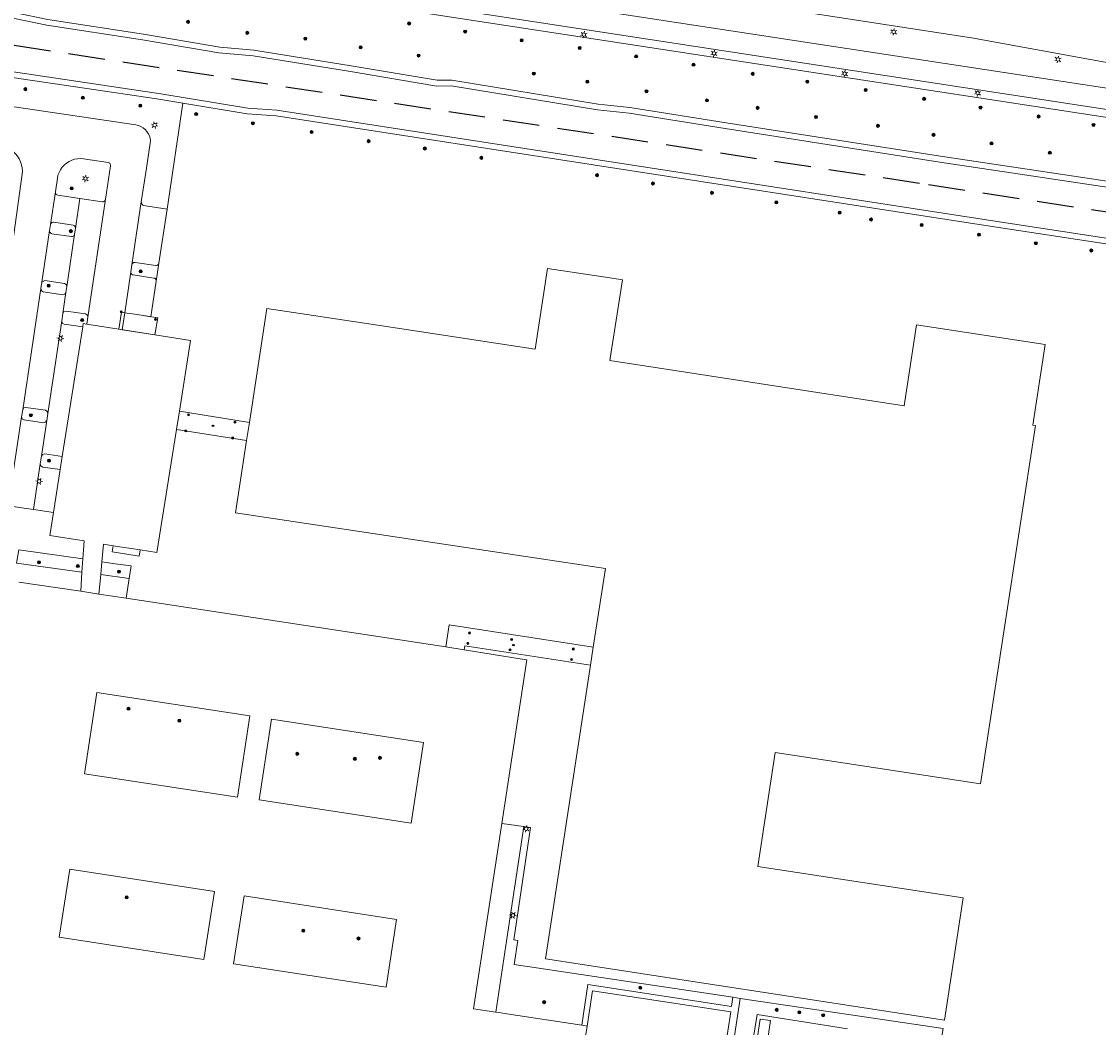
# Model space of a CAD drawing. Header units: metres. Extents: x 89872 to 94585, y 463299 to 469000.
# Tile 90 of 256: x 91535 to 91722, y 464871 to 465045. Entities that reach past the tile are written whole.
import ezdxf
from ezdxf.enums import TextEntityAlignment as Align

# ---------------------------------------------------------------- set-up
doc = ezdxf.new("R2010")
doc.units = ezdxf.units.M
doc.linetypes.add('HIDDEN', pattern=[9.525, 6.35, -3.175])
doc.layers.get('0').update_dxf_attribs({"linetype": 'CONTINUOUS'})
for name, color, linetype, lineweight in [('B-WE-GK-BESCHOEIING-G', 251, 'CONTINUOUS', 13), ('B-WE-GR-BEPLANTING_CULTUUR-G', 251, 'CONTINUOUS', 13), ('B-WE-GR-BOOM-S', 251, 'CONTINUOUS', 13), ('B-WE-IE-TERREINAFSCHEIDING-G', 251, 'CONTINUOUS', 13), ('B-WE-KL-ET_LS_OV_LICHTMAST-S', 251, 'CONTINUOUS', 13), ('B-WE-KW-KUNSTWERK-GV', 251, 'CONTINUOUS', 13), ('B-WE-OG-TOPOGRAFIE_BEBOUWING-GV', 251, 'CONTINUOUS', 13), ('B-WE-OG-TOPOGRAFIE_BEBOUWING_LUIFEL-GV', 251, 'CONTINUOUS', 13), ('B-WE-OG-TOPOGRAFIE_HUISNUMMER-T25', 251, 'CONTINUOUS', 13), ('B-WE-OG-TOPOGRAFIE_WATER-GV', 251, 'CONTINUOUS', 13), ('B-WE-VH-VERHARDING-GV', 251, 'CONTINUOUS', 13), ('Percelen', 10, 'HIDDEN', 25), ('Q_PILAAR', 251, 'CONTINUOUS', 13), ('Q_PILAAR_0', 251, 'CONTINUOUS', 13), ('S_GBKN_SYMBOOL_GV_GROOT_1', 251, 'CONTINUOUS', 13)]:
    doc.layers.add(name, color=color, linetype=linetype, lineweight=lineweight)
doc.styles.get("Standard").update_dxf_attribs({"font": 'isocp.shx'})

# ---------------------------------------------------------------- blocks, each defined once
blk = doc.blocks.new('Q_BOOM')
for radius in [0.27, 0.18, 0.09]:
    blk.add_circle((0, 0), radius)
blk = doc.blocks.new('Q_LICHTMAST')
for points in [[(-0.26, 0.15), (-0.52, 0.3)], [(0, 0.3), (0, 0.6)], [(0.26, 0.15), (0.52, 0.3)], [(-0.26, -0.15), (-0.52, -0.3)], [(0, -0.3), (0, -0.6)], [(0.26, -0.15), (0.52, -0.3)]]:
    blk.add_lwpolyline(points)
blk.add_circle((0, 0), 0.3)
blk = doc.blocks.new('BOOM-970')
at = {"layer": 'Q_PILAAR'}
for radius in [0.18, 0.09]:
    blk.add_circle((0, 0), radius, dxfattribs=at)
blk = doc.blocks.new('Q_PILAAR')
at = {"layer": 'Q_PILAAR'}
for p, q in [((0.05, 0.31), (0.12, 0.24)), ((0.12, 0.12), (0.05, 0.05)), ((0.31, 0.31), (0.24, 0.24)), ((0.24, 0.12), (0.31, 0.05))]:
    blk.add_line(p, q, dxfattribs=at)
blk.add_blockref('BOOM-970', (0.18, 0.18))
blk = doc.blocks.new('S_GBKN_SYMBOOL_GV_GROOT')
for points in [[(-0.1875, 0.03125), (-0.09375, 0.09375)], [(-0.1875, -0.0625), (0.0625, 0.09375)], [(-0.1875, 0.09375), (0.125, -0.09375)], [(-0.1875, 0), (-0.03125, -0.09375)], [(-0.125, -0.09375), (0.1875, 0.09375)], [(-0.0625, 0.09375), (0.1875, -0.0625)], [(0.03125, -0.09375), (0.1875, 0)], [(0.09375, 0.09375), (0.1875, 0.03125)]]:
    blk.add_lwpolyline(points)

msp = doc.modelspace()

# ---------------------------------------------------------------- linework, layer by layer
at = {"layer": 'B-WE-GK-BESCHOEIING-G'}
for points in [[(91419.52, 465061.59), (91418.77, 465054.06), (91508.7, 465040.19), (91559.51, 465032.66), (91574.56, 465030.15), (91579.58, 465029.82), (91702.25, 465010.85), (91746.83, 465004.05), (91748.57, 465004.29), (91749.83, 465005.06), (91750.79, 465006.07), (91750.84, 465006.41)], [(91750.84, 465006.41), (91751.08, 465007.91), (91750.16, 465011.7), (91748.23, 465012.76), (91694.52, 465020.82), (91657.32, 465026.61), (91640.67, 465029.31), (91635.17, 465029.89), (91609.84, 465034.04), (91607.33, 465033.99), (91592.35, 465036.52), (91575.51, 465039.22), (91569.57, 465039.76), (91556.3, 465042.02), (91539.7, 465044.53), (91534.1, 465045.69), (91523.78, 465047.09), (91505.25, 465049.99), (91467.85, 465055.61), (91438.27, 465059.9), (91432.26, 465060.99), (91427.85, 465061.62), (91420.99, 465062.36), (91419.52, 465061.59)]]:
    msp.add_lwpolyline(points, dxfattribs=at)
at = {"layer": 'B-WE-GR-BEPLANTING_CULTUUR-G'}
msp.add_line((91551.2, 464954.31), (91555.9, 464953.57), dxfattribs=at)
for points in [[(91551.2, 464954.31), (91551.04, 464953.27), (91555.74, 464952.49), (91555.9, 464953.57)], [(91662.19, 464868.04), (91662.09, 464868.06), (91662.88, 464873.03), (91678.55, 464870.55)]]:
    msp.add_lwpolyline(points, dxfattribs=at)
at = {"layer": 'B-WE-IE-TERREINAFSCHEIDING-G'}
for p, q in [((91560.57, 465012.67), (91563.33, 465031.01)), ((91558.69, 465000.14), (91559.17, 465003.31)), ((91551.58, 464951.19), (91549.28, 464951.52)), ((91549.07, 464949.29), (91554, 464948.61)), ((91554, 464948.61), (91553.47, 464945.19)), ((91618.62, 464906.15), (91622.42, 464905.63)), ((91659.9, 464875.82), (91656.98, 464856.62)), ((91659.9, 464875.82), (91658.66, 464876.01))]:
    msp.add_line(p, q, dxfattribs=at)
for points in [[(91534.87, 464953.61), (91534.49, 464951.29), (91545.82, 464949.73)], [(91554, 464948.61), (91554.33, 464950.8), (91551.58, 464951.19)], [(91622.42, 464905.63), (91619.5, 464886.15), (91617.56, 464873.43)], [(91622.42, 464905.63), (91623.57, 464905.43), (91620.71, 464885.97), (91621.38, 464885.87), (91620.76, 464881.71), (91658.66, 464876.01)], [(91658.66, 464876.01), (91658.42, 464874.44), (91633.53, 464878.24), (91632.46, 464871.16)], [(91655.73, 464856.75), (91658.28, 464873.5), (91634.33, 464877.16), (91633.4, 464871.02)], [(91694.72, 464867.97), (91694.86, 464868.91), (91695.12, 464870.59), (91659.9, 464875.82)]]:
    msp.add_lwpolyline(points, dxfattribs=at)
at = {"layer": 'B-WE-KW-KUNSTWERK-GV'}
for p, q in [((91562.2, 464974.45), (91562.7, 464977.61)), ((91574.84, 464975.68), (91562.7, 464977.61)), ((91574.84, 464975.68), (91574.36, 464972.56)), ((91562.2, 464974.45), (91574.36, 464972.56)), ((91609.48, 464940.58), (91608.89, 464936.75)), ((91634.46, 464936.74), (91609.48, 464940.58)), ((91612.08, 464936.26), (91608.89, 464936.75)), ((91634.46, 464936.74), (91633.98, 464933.58))]:
    msp.add_line(p, q, dxfattribs=at)
msp.add_lwpolyline([(91612.08, 464936.26), (91612.18, 464936.93), (91633.98, 464933.58)], dxfattribs=at)
at = {"layer": 'B-WE-OG-TOPOGRAFIE_BEBOUWING-GV'}
for p, q in [((91545.95, 464992.24), (91542.39, 464969.77)), ((91552.19, 464991.84), (91546.66, 464992.72)), ((91552.76, 464991.75), (91552.19, 464991.84)), ((91558.46, 464990.85), (91552.76, 464991.75)), ((91542.39, 464969.77), (91542.03, 464967.49)), ((91542.03, 464967.49), (91540.86, 464960.08)), ((91545.97, 464952), (91545.82, 464949.73)), ((91549.07, 464949.29), (91549.28, 464951.52)), ((91545.82, 464949.73), (91545.61, 464946.41)), ((91548.76, 464945.91), (91549.07, 464949.29)), ((91545.61, 464946.41), (91534.85, 464947.96)), ((91548.76, 464945.91), (91545.61, 464946.41)), ((91553.47, 464945.19), (91548.76, 464945.91)), ((91608.89, 464936.75), (91553.47, 464945.19)), ((91633.98, 464933.58), (91626.16, 464882.66)), ((91574.92, 464924.81), (91548.41, 464928.87)), ((91605.03, 464920.19), (91578.65, 464924.21)), ((91568.77, 464894.37), (91543.69, 464898.22)), ((91600.36, 464889.51), (91573.92, 464893.58)), ((91633.4, 464871.02), (91632.46, 464871.16)), ((91632.92, 464868.12), (91633.4, 464871.02))]:
    msp.add_line(p, q, dxfattribs=at)
for points in [[(91626.16, 464882.66), (91695.34, 464872.07), (91698.57, 464893.23), (91662.98, 464898.68), (91665.99, 464918.45), (91701.58, 464913.01), (91705.69, 464939.77), (91711.12, 464975.15), (91710.69, 464975.22), (91712.79, 464989.16), (91690.5, 464992.59), (91688.35, 464978.58), (91637.32, 464986.4), (91639.52, 465000.4), (91637.71, 465000.66), (91626.52, 465002.37), (91624.37, 464988.36), (91597.1, 464992.52), (91577.86, 464995.45), (91574.84, 464975.68)], [(91546.66, 464992.72), (91546.04, 464992.81), (91545.95, 464992.24)], [(91562.7, 464977.61), (91564.62, 464989.87), (91558.46, 464990.85)], [(91555.9, 464953.57), (91558.82, 464953.1), (91562.2, 464974.45)], [(91574.36, 464972.56), (91572.44, 464960.02), (91636.56, 464950.38), (91634.46, 464936.74)], [(91540.86, 464960.08), (91540.22, 464956.07), (91546.18, 464955.13), (91545.97, 464952)], [(91549.28, 464951.52), (91549.56, 464954.57), (91551.2, 464954.31)], [(91618.62, 464906.15), (91622.95, 464934.5), (91622.12, 464934.63), (91612.08, 464936.26)], [(91548.41, 464928.87), (91546.26, 464914.78), (91572.76, 464910.72), (91574.92, 464924.81)], [(91578.65, 464924.21), (91576.52, 464910.22), (91602.9, 464906.2), (91605.03, 464920.19)], [(91617.56, 464873.43), (91613.72, 464874.01), (91618.62, 464906.15)], [(91543.69, 464898.22), (91541.89, 464886.44), (91566.96, 464882.59), (91568.77, 464894.37)], [(91573.92, 464893.58), (91572.11, 464881.81), (91598.55, 464877.74), (91600.36, 464889.51)], [(91632.46, 464871.16), (91619.45, 464873.14), (91619.16, 464873.18), (91618.01, 464873.36), (91617.56, 464873.43)]]:
    msp.add_lwpolyline(points, dxfattribs=at)
at = {"layer": 'B-WE-OG-TOPOGRAFIE_BEBOUWING_LUIFEL-GV'}
for p, q in [((91555.37, 464994.37), (91553.23, 464994.7)), ((91552.19, 464991.84), (91558.46, 464990.85))]:
    msp.add_line(p, q, dxfattribs=at)
for points in [[(91553.23, 464994.7), (91552.67, 464994.79), (91552.19, 464991.84)], [(91558.46, 464990.85), (91558.94, 464993.8), (91555.37, 464994.37)]]:
    msp.add_lwpolyline(points, dxfattribs=at)
at = {"layer": 'B-WE-OG-TOPOGRAFIE_WATER-GV'}
for points in [[(91420.8, 465063.39), (91418.58, 465062.23), (91417.69, 465053.22), (91508.55, 465039.2), (91558.81, 465031.76), (91563.33, 465031.01)], [(91751.83, 465006.27), (91752.1, 465007.95), (91751.03, 465012.36), (91748.56, 465013.72), (91694.68, 465021.81), (91657.48, 465027.59), (91640.81, 465030.3), (91635.3, 465030.88), (91609.91, 465035.04), (91607.4, 465034.99), (91592.51, 465037.51), (91575.63, 465040.22), (91569.7, 465040.75), (91556.46, 465043.01), (91539.88, 465045.52), (91534.27, 465046.68), (91523.92, 465048.08), (91505.4, 465050.98), (91467.99, 465056.6), (91438.43, 465060.89), (91432.42, 465061.98), (91427.97, 465062.61), (91420.8, 465063.39)], [(91563.33, 465031.01), (91574.45, 465029.16), (91579.47, 465028.82), (91702.09, 465009.86), (91746.83, 465003.04), (91748.92, 465003.33), (91750.46, 465004.28), (91751.73, 465005.61), (91751.83, 465006.27)]]:
    msp.add_lwpolyline(points, dxfattribs=at)
at = {"layer": 'B-WE-VH-VERHARDING-GV'}
for p, q in [((91563.67, 465058.05), (91734.9, 465031.89)), ((91734.34, 465028.26), (91574.97, 465052.72)), ((91550.38, 465020.75), (91546.09, 465021.38)), ((91556.98, 465019.75), (91556.1, 465013.92)), ((91540.34, 465009.97), (91541.2, 465015.64)), ((91544.69, 465009.31), (91545.47, 465014.52)), ((91546.84, 464993.92), (91549.9, 465014.36)), ((91554.47, 465003.02), (91556.1, 465013.92)), ((91560.57, 465012.67), (91559.17, 465003.31)), ((91538.87, 465000), (91540.19, 465008.96)), ((91540.34, 465009.97), (91540.19, 465008.96)), ((91544.55, 465008.3), (91544.69, 465009.31)), ((91554.47, 465003.02), (91554.29, 465001.81)), ((91553.23, 464994.7), (91554.29, 465001.81)), ((91538.87, 465000), (91538.69, 464998.88)), ((91543.04, 464998.21), (91543.19, 464999.22)), ((91535.54, 464977.88), (91538.69, 464998.88)), ((91542.49, 464994.59), (91543.04, 464998.21)), ((91542.49, 464994.59), (91542.3, 464993.28)), ((91546.66, 464992.72), (91546.84, 464993.92)), ((91553.23, 464994.7), (91552.76, 464991.75)), ((91553.23, 464994.7), (91553.23, 464994.7)), ((91555.37, 464994.37), (91553.23, 464994.7)), ((91539.9, 464977.21), (91542.3, 464993.28)), ((91535.54, 464977.88), (91535.36, 464976.67)), ((91539.72, 464976.03), (91539.9, 464977.21)), ((91538.79, 464969.8), (91539.72, 464976.03)), ((91538.79, 464969.8), (91538.59, 464968.51)), ((91537.42, 464960.59), (91538.59, 464968.51)), ((91540.86, 464960.08), (91537.42, 464960.59)), ((91545.97, 464952), (91534.87, 464953.61)), ((91664.74, 464868.86), (91665.2, 464871.97))]:
    msp.add_line(p, q, dxfattribs=at)
for points in [[(91757.79, 465027.45), (91757.22, 465028.47), (91756.64, 465029.22), (91756.01, 465029.91), (91755.33, 465030.56), (91754.59, 465031.15), (91753.82, 465031.68), (91753.01, 465032.16), (91752.16, 465032.57), (91751.28, 465032.92), (91750.38, 465033.19), (91749.46, 465033.4), (91748.53, 465033.54), (91700.37, 465042.3), (91597.53, 465058.19), (91560.73, 465064.06), (91528.26, 465070.06)], [(91755.77, 465017.38), (91753.46, 465018.09), (91752.09, 465018.57), (91750.75, 465019.12), (91749.44, 465019.75), (91748.16, 465020.45), (91746.93, 465021.22), (91745.74, 465022.05), (91744.07, 465023.21), (91743.08, 465023.86), (91742.05, 465024.46), (91740.99, 465025), (91739.91, 465025.48), (91738.8, 465025.89), (91737.66, 465026.25), (91736.51, 465026.54), (91735.34, 465026.77), (91734.16, 465026.93), (91574.76, 465051.36)], [(91500, 465035.43), (91555.18, 465027.25), (91555.61, 465027.15), (91556.03, 465026.98), (91556.41, 465026.75), (91556.76, 465026.47), (91557.06, 465026.14), (91557.31, 465025.77), (91557.5, 465025.37), (91557.63, 465024.94), (91557.7, 465024.49), (91556.98, 465019.75)], [(91533.4, 465004.12), (91533.56, 465004.89), (91535.46, 465018.69), (91535.5, 465019.24), (91535.46, 465019.8), (91535.35, 465020.34), (91535.18, 465020.86), (91534.94, 465021.36), (91534.64, 465021.83), (91534.28, 465022.25), (91533.87, 465022.62), (91533.41, 465022.93), (91532.92, 465023.19), (91532.4, 465023.38), (91531.86, 465023.5)], [(91546.09, 465021.38), (91545.57, 465021.42), (91545.05, 465021.39), (91544.54, 465021.29), (91544.04, 465021.13), (91543.57, 465020.91), (91543.13, 465020.63), (91542.74, 465020.29), (91542.38, 465019.91), (91542.09, 465019.48), (91541.85, 465019.02), (91541.66, 465018.53), (91541.55, 465018.02), (91541.2, 465015.64)], [(91549.9, 465014.36), (91550.77, 465020.18), (91550.77, 465020.33), (91550.73, 465020.48), (91550.64, 465020.6), (91550.52, 465020.7), (91550.38, 465020.75)], [(91541.2, 465015.64), (91541.2, 465015.48), (91541.25, 465015.34), (91541.35, 465015.22), (91541.47, 465015.13), (91541.62, 465015.09), (91545.47, 465014.52)], [(91545.47, 465014.52), (91549.33, 465013.94), (91549.49, 465013.94), (91549.63, 465013.99), (91549.76, 465014.09), (91549.85, 465014.21), (91549.9, 465014.36)], [(91556.1, 465013.92), (91556.12, 465013.76), (91556.18, 465013.61), (91556.26, 465013.47), (91556.37, 465013.35), (91556.5, 465013.26), (91560.57, 465012.67)], [(91544.69, 465009.31), (91544.69, 465009.46), (91544.64, 465009.61), (91544.55, 465009.74), (91544.42, 465009.82), (91544.27, 465009.87), (91540.91, 465010.37), (91540.76, 465010.37), (91540.61, 465010.33), (91540.49, 465010.24), (91540.39, 465010.12), (91540.34, 465009.97)], [(91540.19, 465008.96), (91540.2, 465008.81), (91540.25, 465008.66), (91540.34, 465008.54), (91540.47, 465008.45), (91540.62, 465008.4), (91543.98, 465007.9), (91544.13, 465007.9), (91544.28, 465007.94), (91544.41, 465008.03), (91544.5, 465008.15), (91544.55, 465008.3)], [(91543.19, 464999.22), (91543.31, 465000), (91544.55, 465008.3)], [(91559.17, 465003.31), (91559.12, 465003.16), (91559.04, 465003.03), (91558.91, 465002.94), (91558.76, 465002.89), (91558.6, 465002.89), (91555.04, 465003.42), (91554.89, 465003.42), (91554.74, 465003.38), (91554.61, 465003.29), (91554.52, 465003.17), (91554.47, 465003.02)], [(91554.29, 465001.81), (91554.29, 465001.65), (91554.34, 465001.51), (91554.43, 465001.38), (91554.56, 465001.29), (91554.71, 465001.24), (91558.27, 465000.71), (91558.42, 465000.66), (91558.55, 465000.57), (91558.64, 465000.45), (91558.69, 465000.3), (91558.69, 465000.14)], [(91543.19, 464999.22), (91543.1, 464999.59), (91542.77, 464999.79), (91539.4, 465000.28), (91538.87, 465000)], [(91558.69, 465000.14), (91557.77, 464993.99), (91555.37, 464994.37)], [(91538.69, 464998.88), (91538.78, 464998.51), (91539.11, 464998.31), (91542.47, 464997.81), (91542.84, 464997.89), (91543.04, 464998.21)], [(91546.84, 464993.92), (91546.75, 464994.29), (91546.42, 464994.49), (91543.06, 464994.99), (91542.69, 464994.91), (91542.49, 464994.59)], [(91542.3, 464993.28), (91542.39, 464992.91), (91542.72, 464992.72), (91545.95, 464992.24)], [(91537.42, 464960.59), (91533.05, 464961.24), (91535.36, 464976.67)], [(91535.36, 464976.67), (91535.46, 464976.3), (91535.79, 464976.11), (91539.15, 464975.6), (91539.52, 464975.7), (91539.72, 464976.03)], [(91539.9, 464977.21), (91539.8, 464977.58), (91539.47, 464977.78), (91536.11, 464978.28), (91535.74, 464978.2), (91535.54, 464977.88)], [(91542.39, 464969.77), (91539.35, 464970.22), (91538.99, 464970.12), (91538.79, 464969.8)], [(91538.59, 464968.51), (91538.68, 464968.14), (91539.01, 464967.94), (91542.03, 464967.49)], [(91665.2, 464871.97), (91663.39, 464872.24), (91662.93, 464869.13), (91664.74, 464868.86)]]:
    msp.add_lwpolyline(points, dxfattribs=at)
at = {"layer": 'Percelen'}
msp.add_lwpolyline([(91524.66, 465042.49), (91692.59, 465016.92), (91754.71, 465007.39)], dxfattribs=at)

# ---------------------------------------------------------------- block references
at = {"layer": 'B-WE-GR-BOOM-S'}
for p, rotation in [((91564.21, 465045.13), 170.3006502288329), ((91602.54, 465044.83), 171.2876306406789), ((91574.48, 465043.22), 174.8831143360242), ((91584.55, 465042.22), 170.8853648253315), ((91612.25, 465043.43), 171.2876306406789), ((91622.06, 465041.93), 171.2876306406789), ((91594.14, 465040.69), 170.4011244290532), ((91632.11, 465040.6), 171.2876306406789), ((91604.17, 465039.28), 170.4011244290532), ((91641.89, 465039.14), 171.2876306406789), ((91624.15, 465036.16), 170.6969034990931), ((91651.84, 465037.69), 171.2876306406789), ((91662.1, 465036.11), 171.2876306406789), ((91633.44, 465034.75), 170.6969034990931), ((91671.56, 465034.76), 171.2876306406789), ((91536, 465033.46), 171.5723286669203), ((91643.68, 465033.09), 170.7774800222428), ((91681.7, 465033.3), 171.2876306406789), ((91545.96, 465031.97), 171.5723286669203), ((91555.92, 465030.58), 171.5723286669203), ((91654.17, 465031.5), 170.7774800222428), ((91691.82, 465031.77), 171.2876306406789), ((91565.61, 465029.13), 170.5393488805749), ((91662.95, 465030.22), 171.1542084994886), ((91673.06, 465028.63), 171.1542084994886), ((91701.59, 465030.25), 171.2876306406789), ((91711.67, 465028.71), 171.2876306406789), ((91575.44, 465027.54), 176.1511077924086), ((91683.82, 465027.09), 171.1542084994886), ((91721.19, 465027.25), 171.2876306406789), ((91585.62, 465026.01), 171.211357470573), ((91693.45, 465025.53), 171.1542084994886), ((91595.51, 465024.44), 171.211357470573), ((91605.26, 465023.16), 171.211357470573), ((91703.5, 465024.06), 171.4664265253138), ((91615.06, 465021.55), 171.211357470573), ((91713.61, 465022.44), 171.4664265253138), ((91635.12, 465018.55), 171.211357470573), ((91544.04, 465016.25), 171.5136655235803), ((91644.81, 465017.1), 171.211357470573), ((91655.03, 465015.48), 171.211357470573), ((91666.21, 465013.83), 171.211357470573), ((91677.18, 465012.03), 171.211357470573), ((91682.62, 465010.85), 171.211357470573), ((91691.4, 465009.9), 171.211357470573), ((91543.89, 465008.84), 81.94138825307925), ((91701.33, 465008.22), 171.211357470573), ((91711.18, 465006.73), 171.3239194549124), ((91720.79, 465005.49), 171.3239194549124), ((91556.01, 465001.86), 171.5322054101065), ((91540.04, 464999.38), 171.7035478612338), ((91545.86, 464993.43), 170.9892904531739), ((91536.96, 464976.91), 171.352530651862), ((91540.11, 464969.03), 171.5668876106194), ((91538.35, 464951.43), 172.187236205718), ((91545.1, 464950.78), 86.2631295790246), ((91552.22, 464949.82), 172.1844825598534), ((91553.88, 464926.04), 171.2928199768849), ((91562.69, 464923.96), 171.2928199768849), ((91583.14, 464918.22), 171.335460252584), ((91593.13, 464917.36), 171.335460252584), ((91597.48, 464917.53), 171.335460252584), ((91553.55, 464893.33), 171.2727223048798), ((91584.18, 464887.56), 171.2489526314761), ((91593.76, 464886.2), 171.2489526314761), ((91642.6, 464877.67), 171.4421784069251), ((91625.94, 464875.16), 171.3637404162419), ((91666.27, 464873.84), 171.5492738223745), ((91670.19, 464873.42), 171.5492738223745), ((91674.32, 464872.89), 171.5492738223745)]:
    msp.add_blockref('Q_BOOM', p, dxfattribs=dict(at, rotation=rotation))
at = {"layer": 'B-WE-KL-ET_LS_OV_LICHTMAST-S'}
for p, rotation in [((91686.54, 465043.39), 171.2190496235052), ((91632.82, 465042.92), 171.2876306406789), ((91655.4, 465039.65), 171.2876306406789), ((91715.02, 465038.6), 169.6906521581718), ((91678.05, 465036.15), 171.2876306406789), ((91701.11, 465032.8), 171.2728578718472), ((91558.42, 465027.22), 132.3769090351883), ((91546.42, 465017.95), 171.5987102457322), ((91542.07, 464990.25), 81.50585067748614), ((91538.39, 464965.47), 81.61496366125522), ((91622.82, 464905.23), 170.586076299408), ((91620.55, 464890.23), 81.47570837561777)]:
    msp.add_blockref('Q_LICHTMAST', p, dxfattribs=dict(at, rotation=rotation))
at = {"layer": 'Q_PILAAR_0'}
for p, rotation in [((91552.77, 464994.64), 80.84619054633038), ((91558.77, 464993.7), 171.0362894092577), ((91564.5, 464977.14), 170.9450449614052), ((91572.55, 464975.88), 170.9450449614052), ((91564.01, 464974.36), 171.146940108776), ((91572.14, 464973.12), 171.146940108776), ((91613.2, 464939.32), 171.2702070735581), ((91612.93, 464937.52), 171.270627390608), ((91620.52, 464938.19), 171.2702070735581), ((91620.23, 464936.4), 171.270627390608), ((91631.2, 464936.55), 171.2702070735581), ((91630.9, 464934.71), 171.270627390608)]:
    msp.add_blockref('Q_PILAAR', p, dxfattribs=dict(at, rotation=rotation))
at = {"layer": 'S_GBKN_SYMBOOL_GV_GROOT_1'}
for p, rotation in [((91568.53, 464975.09), 170.9450449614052), ((91620.61, 464937.08), 171.270627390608)]:
    msp.add_blockref('S_GBKN_SYMBOOL_GV_GROOT', p, dxfattribs=dict(at, rotation=rotation))

# ---------------------------------------------------------------- texts
at = {"layer": 'B-WE-OG-TOPOGRAFIE_HUISNUMMER-T25'}
for s, p in [('76', (91680.96, 464969.29)), ('55', (91556.54, 464879.14))]:
    msp.add_text(s, height=0.0025, rotation=-8.7, dxfattribs=at).set_placement(p, align=Align.MIDDLE)

doc.saveas('drawing.dxf')
